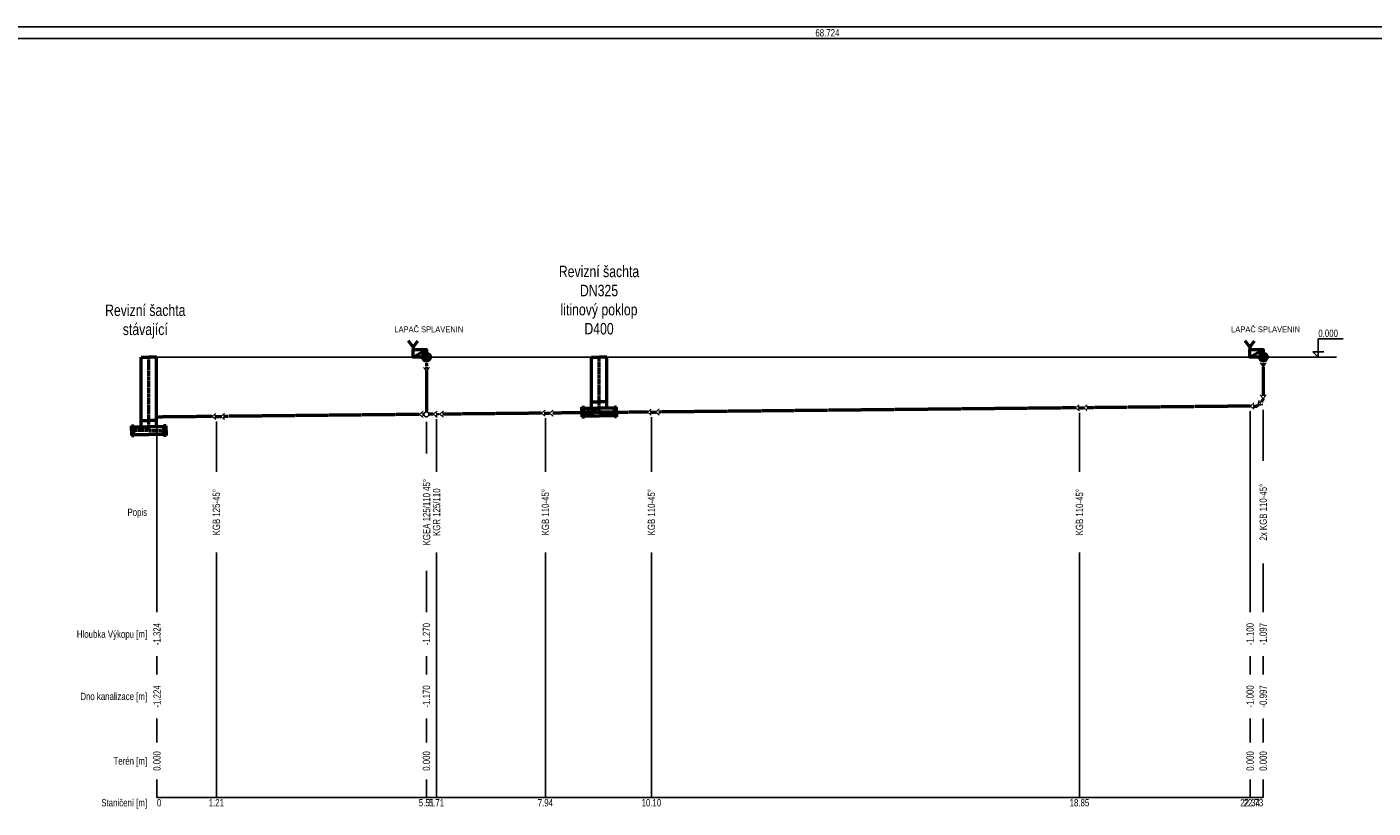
# Model space of a CAD drawing. Header units: millimetres. Extents: x -141570 to 63736, y -255381 to -136000.
# Tile 26 of 35: x -118991 to -91485, y -233912 to -217948. Entities that reach past the tile are written whole.
import ezdxf
from ezdxf.enums import TextEntityAlignment as Align

# ---------------------------------------------------------------- set-up
doc = ezdxf.new("R2010")
doc.units = ezdxf.units.MM
doc.linetypes.add('DASHDOT', pattern=[1, 0.5, -0.25, 0, -0.25])
doc.linetypes.add('DASHED', pattern=[0.75, 0.5, -0.25])
doc.layers.add('Z-armatury-popis', color=7, linetype='Continuous')
doc.layers.add('ZTI-DSP-kanal_destova-popis', color=7, linetype='Continuous')
for name, color, linetype, lineweight in [('ZTI-DPS-kanal_destova', 70, 'DASHED', 50), ('ZTI-DSP-hl_tvarovky', 7, 'Continuous', 50), ('ZTI-DSP-kanal_destova', 70, 'DASHED', 50), ('ZTI-DSP-rez_kanal_tabulka', 102, 'Continuous', 25)]:
    doc.layers.add(name, color=color, linetype=linetype, lineweight=lineweight)
doc.styles.get("Standard").update_dxf_attribs({"font": 'ic-simplex.shx', "width": 0.8})

# ---------------------------------------------------------------- blocks, each defined once
blk = doc.blocks.new('*U447', base_point=(14613, 15656))
at = {"color": 255, "lineweight": 25, "ltscale": 15}
for q in [(14626, 15755), (14712, 15669)]:
    blk.add_line((14613, 15656), q, dxfattribs=at)
at = {"color": 0, "lineweight": -2, "ltscale": 15}
for p, q in [((14507, 15636), (14576, 15636)), ((14604, 15647), (14613, 15656))]:
    blk.add_line(p, q, dxfattribs=at)
blk.add_arc((14576, 15676), 40, 270, 315, dxfattribs=at)
blk = doc.blocks.new('*U448', base_point=(14613, 15656))
at = {"color": 255, "lineweight": 25, "ltscale": 15}
for q in [(14626, 15755), (14712, 15669)]:
    blk.add_line((14613, 15656), q, dxfattribs=at)
at = {"color": 0, "lineweight": -2, "ltscale": 15}
for p, q in [((14507, 15636), (14576, 15636)), ((14604, 15647), (14613, 15656))]:
    blk.add_line(p, q, dxfattribs=at)
blk.add_arc((14576, 15676), 40, 270, 315, dxfattribs=at)
blk = doc.blocks.new('*U449')
at = {"color": 255, "linetype": 'ByBlock', "lineweight": 25, "ltscale": 15}
for p in [(-61, 79), (61, 79)]:
    blk.add_line(p, (0, 0), dxfattribs=at)
at = {"color": 0, "linetype": 'ByBlock', "lineweight": -2, "ltscale": 15}
blk.add_line((0, 0), (0, -3344), dxfattribs=at)
blk = doc.blocks.new('*U450', base_point=(14597, 15408))
at = {"color": 0, "lineweight": -2, "ltscale": 15}
blk.add_line((14491, 15408), (14597, 15408), dxfattribs=at)
at = {"color": 255, "lineweight": 25, "ltscale": 15}
for q in [(14676, 15469), (14676, 15347)]:
    blk.add_line((14597, 15408), q, dxfattribs=at)
blk = doc.blocks.new('*U451')
at = {"color": 255, "linetype": 'ByBlock', "lineweight": 25, "ltscale": 15}
for p in [(-61, 79), (61, 79)]:
    blk.add_line(p, (0, 0), dxfattribs=at)
at = {"color": 0, "linetype": 'ByBlock', "lineweight": -2, "ltscale": 15}
blk.add_line((0, 0), (0, -8521), dxfattribs=at)
blk = doc.blocks.new('*U452', base_point=(14597, 15408))
at = {"color": 0, "lineweight": -2, "ltscale": 15}
blk.add_line((14491, 15408), (14597, 15408), dxfattribs=at)
at = {"color": 255, "lineweight": 25, "ltscale": 15}
for q in [(14676, 15469), (14676, 15347)]:
    blk.add_line((14597, 15408), q, dxfattribs=at)
blk = doc.blocks.new('*U453')
at = {"color": 255, "linetype": 'ByBlock', "lineweight": 25, "ltscale": 15}
for p in [(-61, 79), (61, 79)]:
    blk.add_line(p, (0, 0), dxfattribs=at)
at = {"color": 0, "linetype": 'ByBlock', "lineweight": -2, "ltscale": 15}
blk.add_line((0, 0), (0, -1941), dxfattribs=at)
blk = doc.blocks.new('*U454', base_point=(14597, 15408))
at = {"color": 0, "lineweight": -2, "ltscale": 15}
blk.add_line((14491, 15408), (14597, 15408), dxfattribs=at)
at = {"color": 255, "lineweight": 25, "ltscale": 15}
for q in [(14676, 15469), (14676, 15347)]:
    blk.add_line((14597, 15408), q, dxfattribs=at)
blk = doc.blocks.new('*U455')
at = {"color": 255, "linetype": 'ByBlock', "lineweight": 25, "ltscale": 15}
for p in [(-61, 79), (61, 79)]:
    blk.add_line(p, (0, 0), dxfattribs=at)
at = {"color": 0, "linetype": 'ByBlock', "lineweight": -2, "ltscale": 15}
blk.add_line((0, 0), (0, -2018), dxfattribs=at)
blk = doc.blocks.new('*U456', base_point=(20648, 19104))
at = {"color": 255, "linetype": 'ByBlock', "lineweight": 25, "ltscale": 15}
for p, q in [((20648, 19104), (20587, 19183)), ((20648, 19104), (20630, 19034)), ((20648, 19104), (20709, 19183)), ((20666, 19034), (20648, 19104))]:
    blk.add_line(p, q, dxfattribs=at)
blk = doc.blocks.new('*U457', base_point=(8433, 14288))
at = {"color": 255, "linetype": 'ByBlock', "lineweight": 25, "ltscale": 15}
for p in [(8372, 14367), (8494, 14367)]:
    blk.add_line(p, (8433, 14288), dxfattribs=at)
at = {"color": 0, "linetype": 'ByBlock', "ltscale": 15}
for p, q in [((8433, 14288), (8433, 14198)), ((8433, 14098), (8433, 14063))]:
    blk.add_line(p, q, dxfattribs=at)
at = {"color": 255, "linetype": 'ByBlock', "lineweight": 25, "ltscale": 15}
blk.add_circle((8433, 14148), 50, dxfattribs=at)
blk = doc.blocks.new('*U458')
at = {"color": 255, "linetype": 'ByBlock', "lineweight": 25, "ltscale": 15}
for p in [(-61, 79), (61, 79)]:
    blk.add_line(p, (0, 0), dxfattribs=at)
at = {"color": 0, "linetype": 'ByBlock', "lineweight": -2, "ltscale": 15}
blk.add_line((0, 0), (0, -3999), dxfattribs=at)
blk = doc.blocks.new('*U459', base_point=(14485, 15401))
at = {"color": 255, "lineweight": 25, "ltscale": 15}
for q in [(14564, 15462), (14564, 15340)]:
    blk.add_line((14485, 15401), q, dxfattribs=at)
at = {"color": 0, "lineweight": -2, "ltscale": 15}
blk.add_line((14367, 15401), (14485, 15401), dxfattribs=at)
blk = doc.blocks.new('*U460')
at = {"color": 255, "linetype": 'ByBlock', "lineweight": 25, "ltscale": 15}
for p in [(-61, 79), (61, 79)]:
    blk.add_line(p, (0, 0), dxfattribs=at)
at = {"color": 0, "linetype": 'ByBlock', "lineweight": -2, "ltscale": 15}
blk.add_line((0, 0), (0, -1125), dxfattribs=at)
blk = doc.blocks.new('*U461')
at = {"layer": 'ZTI-DSP-rez_kanal_tabulka', "color": 40, "ltscale": 15}
for p, q in [((0, 0), (0, 1)), ((1.35, 1), (0, 1)), ((0, 0), (-0.3, 0.3)), ((0.3, 0.3), (-0.3, 0.3))]:
    blk.add_line(p, q, dxfattribs=at)
blk = doc.blocks.new('*U538', base_point=(205, 145))
at = {"color": 0, "linetype": 'ByBlock', "ltscale": 15}
for p, q in [((53, 310), (0, 381)), ((53, 310), (106, 381)), ((53, 310), (53, 284)), ((53, 196), (205, 284)), ((205, 196), (205, 145))]:
    blk.add_line(p, q, dxfattribs=at)
blk.add_lwpolyline([(53, 284), (205, 284), (205, 196), (53, 196)], close=True, dxfattribs=at)
blk.add_circle((205, 196), 43.9, dxfattribs=at)
blk = doc.blocks.new('*U588', base_point=(0, -889.09))
at = {"color": 255, "linetype": 'ByBlock', "lineweight": 25, "ltscale": 15}
for p in [(-60.9, 79.3), (60.9, 79.3)]:
    blk.add_line(p, (0, 0), dxfattribs=at)
at = {"color": 0, "linetype": 'ByBlock', "lineweight": -2, "ltscale": 15}
blk.add_line((0, 0), (0, -829.09), dxfattribs=at)
blk = doc.blocks.new('*U592', base_point=(0, -652.77))
at = {"color": 255, "linetype": 'ByBlock', "lineweight": 25, "ltscale": 15}
for p in [(-60.9, 79.3), (60.9, 79.3)]:
    blk.add_line(p, (0, 0), dxfattribs=at)
at = {"color": 0, "linetype": 'ByBlock', "lineweight": -2, "ltscale": 15}
blk.add_line((0, 0), (0, -592.77), dxfattribs=at)
blk = doc.blocks.new('*U597', base_point=(0, 1120))
at = {"color": 0, "linetype": 'ByBlock', "lineweight": -2, "ltscale": 15}
for p, q in [((-157.5, 78.19), (-157.5, 1120)), ((-157.5, 1120), (0, 1120)), ((157.5, 1120), (0, 1120)), ((157.5, 78.19), (157.5, 1120)), ((-354.2, 0), (-354.2, 99.74)), ((-354.2, 99.74), (-302.78, 99.74)), ((-354.2, 0), (-354.2, -99.74)), ((-302.78, 99.74), (-302.78, 0)), ((-302.78, 78.19), (0, 78.19)), ((-302.78, -99.74), (-302.78, 0)), ((-157.5, 206.09), (0, 206.09)), ((157.5, 206.09), (0, 206.09)), ((302.78, 78.19), (0, 78.19)), ((354.2, 99.74), (302.78, 99.74)), ((302.78, 99.74), (302.78, 0)), ((302.78, -99.74), (302.78, 0)), ((354.2, 0), (354.2, 99.74)), ((354.2, 0), (354.2, -99.74)), ((-354.2, -99.74), (-302.78, -99.74)), ((-302.78, -78.19), (0, -78.19)), ((302.78, -78.19), (0, -78.19)), ((354.2, -99.74), (302.78, -99.74))]:
    blk.add_line(p, q, dxfattribs=at)
at = {"color": 0, "linetype": 'DASHDOT', "lineweight": -2, "ltscale": 15}
for q in [(-354.2, 0), (-354.2, 0), (354.2, 0), (354.2, 0)]:
    blk.add_line((0, 0), q, dxfattribs=at)
blk.add_lwpolyline([(0, 0), (0, 1120)], dxfattribs=at)
blk = doc.blocks.new('*U600', base_point=(0, 1500))
at = {"color": 0, "linetype": 'ByBlock', "lineweight": -2, "ltscale": 15}
for p, q in [((-157.5, 78.19), (-157.5, 1500)), ((-157.5, 1500), (0, 1500)), ((157.5, 1500), (0, 1500)), ((157.5, 78.19), (157.5, 1500)), ((-354.2, 0), (-354.2, 99.74)), ((-354.2, 99.74), (-302.78, 99.74)), ((-354.2, 0), (-354.2, -99.74)), ((-302.78, 99.74), (-302.78, 0)), ((-302.78, 78.19), (0, 78.19)), ((-302.78, -99.74), (-302.78, 0)), ((-157.5, 206.09), (0, 206.09)), ((157.5, 206.09), (0, 206.09)), ((302.78, 78.19), (0, 78.19)), ((354.2, 99.74), (302.78, 99.74)), ((302.78, 99.74), (302.78, 0)), ((302.78, -99.74), (302.78, 0)), ((354.2, 0), (354.2, 99.74)), ((354.2, 0), (354.2, -99.74)), ((-354.2, -99.74), (-302.78, -99.74)), ((-302.78, -78.19), (0, -78.19)), ((302.78, -78.19), (0, -78.19)), ((354.2, -99.74), (302.78, -99.74))]:
    blk.add_line(p, q, dxfattribs=at)
at = {"color": 0, "linetype": 'DASHDOT', "lineweight": -2, "ltscale": 15}
for q in [(-354.2, 0), (-354.2, 0), (354.2, 0), (354.2, 0)]:
    blk.add_line((0, 0), q, dxfattribs=at)
blk.add_lwpolyline([(0, 0), (0, 1500)], dxfattribs=at)

msp = doc.modelspace()

# ---------------------------------------------------------------- linework, layer by layer
at = {"layer": 'ZTI-DPS-kanal_destova', "color": 7, "ltscale": 10}
for p, q in [((-110827.558, -224788.666), (-110827.991, -225018.666)), ((-93729.761, -224788.666), (-93730.195, -225018.666))]:
    msp.add_line(p, q, dxfattribs=at)
at = {"layer": 'ZTI-DSP-rez_kanal_tabulka', "color": 40, "ltscale": 15}
for p, q in [((-68351.173, -217948.497), (-136918.851, -217948.497)), ((-68351.173, -218188.497), (-136918.851, -218188.497)), ((-92230.195, -224697.674), (-116570.915, -224697.674)), ((-93998.231, -229907.817), (-93998.231, -225797.674)), ((-93730.195, -226815.922), (-93730.195, -225777.168)), ((-116334.841, -229907.817), (-116334.841, -226021.04)), ((-115120.73, -227040.922), (-115120.73, -226009.791)), ((-110827.991, -226665.922), (-110827.991, -226015.972)), ((-110623.26, -227040.922), (-110623.26, -225964.574)), ((-108397.689, -227040.922), (-108397.689, -225942.496)), ((-106231.256, -227040.922), (-106231.256, -225920.832)), ((-97485.03, -227040.922), (-97485.03, -225833.37)), ((-115120.73, -233697.674), (-115120.73, -228690.922)), ((-110623.26, -233697.674), (-110623.26, -228690.922)), ((-108397.689, -233697.674), (-108397.689, -228690.922)), ((-106231.256, -233697.674), (-106231.256, -228690.922)), ((-97485.03, -233697.674), (-97485.03, -228690.922)), ((-110827.991, -229907.817), (-110827.991, -229065.922)), ((-93730.195, -229907.817), (-93730.195, -228915.922)), ((-116334.841, -231180.477), (-116334.841, -230807.817)), ((-110827.991, -231180.477), (-110827.991, -230807.817)), ((-93998.231, -231180.477), (-93998.231, -230807.817)), ((-93730.195, -231180.477), (-93730.195, -230807.817)), ((-116334.841, -232575.015), (-116334.841, -232080.477)), ((-110827.991, -232575.015), (-110827.991, -232080.477)), ((-93998.231, -232575.015), (-93998.231, -232080.477)), ((-93730.195, -232575.015), (-93730.195, -232080.477)), ((-116334.841, -233697.674), (-116334.841, -233325.015)), ((-110827.991, -233697.674), (-110827.991, -233325.015)), ((-93998.231, -233697.674), (-93998.231, -233325.015)), ((-93730.195, -233697.674), (-93730.195, -233325.015)), ((-93730.195, -233697.674), (-116334.841, -233697.674))]:
    msp.add_line(p, q, dxfattribs=at)

# ---------------------------------------------------------------- block references
at = {"layer": 'ZTI-DSP-hl_tvarovky', "ltscale": 15, "xscale": 1.8, "yscale": 1.8, "zscale": 1.8, "rotation": 359.9999999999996}
for p in [(-110827.558, -224788.666), (-93729.761, -224788.666)]:
    msp.add_blockref('*U538', p, dxfattribs=at)
at = {"layer": 'ZTI-DSP-kanal_destova', "rotation": 360}
for name, p in [('*U600', (-116502.063, -224697.674)), ('*U597', (-107297.923, -224697.674))]:
    msp.add_blockref(name, p, dxfattribs=at)
at = {"layer": 'ZTI-DSP-kanal_destova', "ltscale": 15}
for name, p in [('*U588', (-110827.991, -225876.227)), ('*U592', (-93730.195, -225545.638))]:
    msp.add_blockref(name, p, dxfattribs=at)
for name, p, rotation in [('*U447', (-93730.195, -225545.638), 44.99999999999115), ('*U458', (-110972.984, -225867.689), 270.5729386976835), ('*U457', (-110688.24, -225864.829), 270.5729386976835), ('*U456', (-110558.28, -225863.53), 270.5729386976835), ('*U455', (-108480.438, -225842.751), 270.5729386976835), ('*U454', (-108314.94, -225841.011), 0.5729386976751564), ('*U453', (-106314.005, -225821.002), 270.5729386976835), ('*U452', (-106148.507, -225819.262), 0.5729386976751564), ('*U451', (-97567.779, -225733.455), 270.5729386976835), ('*U450', (-97402.281, -225731.715), 0.5729386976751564), ('*U449', (-93998.231, -225697.674), 270.5729386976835), ('*U448', (-93832.725, -225677.168), 359.9999999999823), ('*U460', (-115209.893, -225910.155), 270.5729386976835), ('*U459', (-115031.567, -225908.275), 0.5729386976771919)]:
    msp.add_blockref(name, p, dxfattribs=dict(at, rotation=rotation))
at = {"layer": 'ZTI-DSP-rez_kanal_tabulka', "ltscale": 15, "xscale": 375, "yscale": 375, "zscale": 375}
msp.add_blockref('*U461', (-92605.195, -224697.674), dxfattribs=at)

# ---------------------------------------------------------------- texts
at = {"layer": 'Z-armatury-popis', "color": 4, "ltscale": 15, "char_height": 234, "width": 2539.72583, "attachment_point": 2, "bg_fill": 3, "box_fill_scale": 1.2, "bg_fill_color": 256, "bg_fill_true_color": 13158600, "bg_fill_transparency": 33554432}
for s, insert in [('Revizní šachta\\PDN325\\Plitinový poklop\\PD400', (-107301.339, -222828.397)), ('Revizní šachta\\Pstávající', (-116572.631, -223621.536))]:
    msp.add_mtext(s, dxfattribs=dict(at, insert=insert))
at = {"layer": 'ZTI-DSP-kanal_destova-popis', "lineweight": 9, "ltscale": 10, "width": 0.8}
for p in [(-111483.013, -224188.787), (-94385.217, -224188.787)]:
    msp.add_text('LAPAČ SPLAVENIN', height=120, rotation=0.0091651, dxfattribs=at).set_placement(p)
at = {"layer": 'ZTI-DSP-rez_kanal_tabulka', "ltscale": 15, "width": 0.8}
msp.add_text('68.724', height=150, dxfattribs=at).set_placement((-102635.012, -218068.497), align=Align.MIDDLE)
for s, p in [('0.000', (-92605.195, -224285.174)), ('0', (-116334.841, -233877.674))]:
    msp.add_text(s, height=150, dxfattribs=at).set_placement(p)
for s, p in [('KGB 125-45°', (-115120.73, -227865.922)), ('KGEA 125/110 45°', (-110827.991, -227865.922)), ('KGR 125/110', (-110623.26, -227865.922)), ('KGB 110-45°', (-108397.689, -227865.922)), ('KGB 110-45°', (-106231.256, -227865.922)), ('KGB 110-45°', (-97485.03, -227865.922)), ('2x KGB 110-45°', (-93730.195, -227865.922)), ('-1.324', (-116334.841, -230357.817)), ('-1.270', (-110827.991, -230357.817)), ('-1.100', (-93998.231, -230357.817)), ('-1.097', (-93730.195, -230357.817)), ('-1.224', (-116334.841, -231630.477)), ('-1.170', (-110827.991, -231630.477)), ('-1.000', (-93998.231, -231630.477)), ('-0.997', (-93730.195, -231630.477)), ('0.000', (-116334.841, -232950.015)), ('0.000', (-110827.991, -232950.015)), ('0.000', (-93998.231, -232950.015)), ('0.000', (-93730.195, -232950.015))]:
    msp.add_text(s, height=150, rotation=90, dxfattribs=at).set_placement(p, align=Align.MIDDLE)
for s, p in [('Popis', (-116534.841, -227940.922)), ('Hloubka Výkopu [m]', (-116534.841, -230432.817)), ('Dno kanalizace [m]', (-116534.841, -231705.477)), ('Terén [m]', (-116534.841, -233025.015)), ('Staničení [m]', (-116534.841, -233877.674)), ('22.73', (-93730.195, -233877.674))]:
    msp.add_text(s, height=150, dxfattribs=at).set_placement(p, align=Align.RIGHT)
for s, p in [('1.21', (-115120.73, -233877.674)), ('5.51', (-110827.991, -233877.674)), ('5.71', (-110623.26, -233877.674)), ('7.94', (-108397.689, -233877.674)), ('10.10', (-106231.256, -233877.674)), ('18.85', (-97485.03, -233877.674)), ('22.34', (-93998.231, -233877.674))]:
    msp.add_text(s, height=150, dxfattribs=at).set_placement(p, align=Align.CENTER)

doc.saveas('drawing.dxf')
